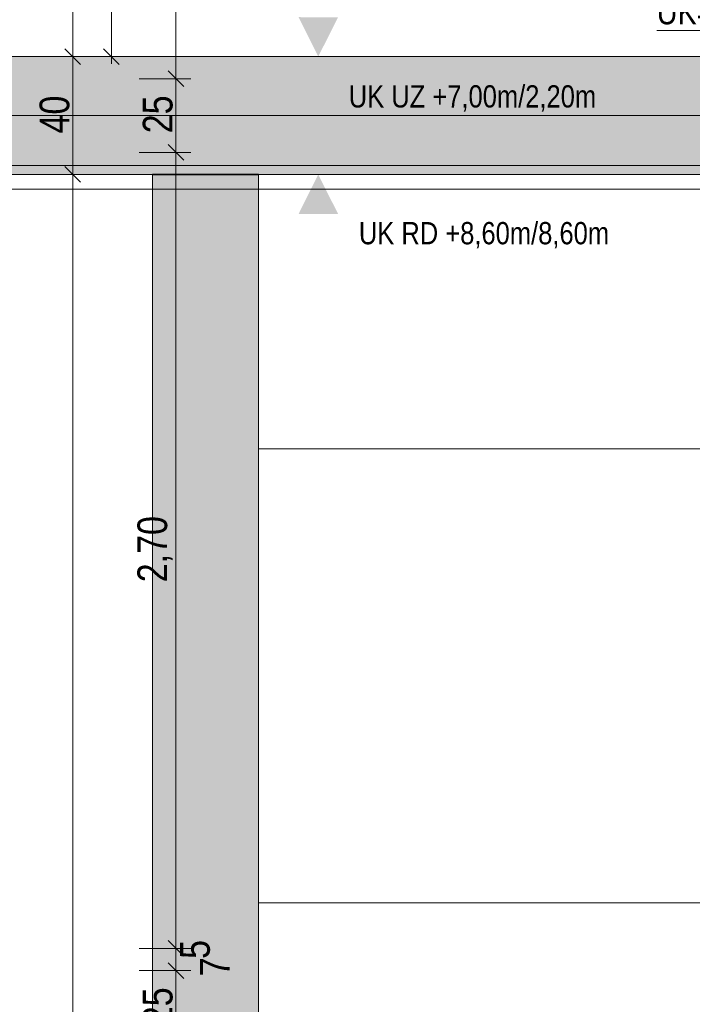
# Model space of a CAD drawing. Extents: x -1920 to 300, y 62 to 656.
# Tile 59 of 60: x -1661 to -1638, y 405 to 439. Entities that reach past the tile are written whole.
import ezdxf
from ezdxf.lldxf.tags import DXFTag

# ---------------------------------------------------------------- set-up
doc = ezdxf.new("R2010")
doc.units = 0
doc.layers.get('0').update_dxf_attribs({"lineweight": 35})
for name, color, linetype, lineweight, true_color in [('00_Beschriftung UZ', 3, 'Continuous', 13, 0x00ff00), ('30 -34 Innenwände- 11 Durchbruch', 4, 'Continuous', 9, 0x00ffff), ('30 -34 Innenwände- 6 Elemente', 7, 'Continuous', 9, 0xff6633), ('30 -35 Decken- 1 Konstruktion-Träger- Stahlbeton', 7, 'grob-A06G9HJG8I', 13, 0x33aa00), ('70 -76 Bemaßung- 2 Allgemein', 9, 'Continuous', 5, 0x808080)]:
    doc.layers.add(name, color=color, linetype=linetype, lineweight=lineweight, true_color=true_color)
doc.layers.add('70 -71 Achsen- 1 Gebäudeachsen', color=7, linetype='STRICHPUNKT2-A06G9HJF8I', lineweight=18)
doc.layers.add('Keine', color=7, linetype='Continuous', lineweight=9)
doc.layers.add('iwb_Schraffur_Unterzug', color=7, linetype='Continuous', lineweight=5, true_color=0xffffcc, plot=False)
doc.styles.get("Standard").update_dxf_attribs({"font": 'ARIALN.TTF'})
tags = doc.linetypes.add('grob-A06G9HJG8I', pattern=[14, 3, -8, 3]).pattern_tags.tags
tags[8:9] = [DXFTag(74, 4), DXFTag(75, 0), DXFTag(340, '0'), DXFTag(46, 0.0), DXFTag(50, 0.0), DXFTag(44, 0.0), DXFTag(45, 0.0)]
tags[6:7] = [DXFTag(74, 4), DXFTag(75, 0), DXFTag(340, '0'), DXFTag(46, 0.0), DXFTag(50, 0.0), DXFTag(44, 0.0), DXFTag(45, 0.0)]
tags[4:5] = [DXFTag(74, 4), DXFTag(75, 0), DXFTag(340, '0'), DXFTag(46, 0.0), DXFTag(50, 0.0), DXFTag(44, 0.0), DXFTag(45, 0.0)]
tags = doc.linetypes.add('STRICHPUNKT2-A06G9HJF8I', pattern=[12.7, 6.35, -3.175, 0, -3.175]).pattern_tags.tags
tags[10:11] = [DXFTag(74, 4), DXFTag(75, 0), DXFTag(340, '0'), DXFTag(46, 0.0), DXFTag(50, 0.0), DXFTag(44, 0.0), DXFTag(45, 0.0)]
tags[8:9] = [DXFTag(74, 4), DXFTag(75, 0), DXFTag(340, '0'), DXFTag(46, 0.0), DXFTag(50, 0.0), DXFTag(44, 0.0), DXFTag(45, 0.0)]
tags[6:7] = [DXFTag(74, 4), DXFTag(75, 0), DXFTag(340, '0'), DXFTag(46, 0.0), DXFTag(50, 0.0), DXFTag(44, 0.0), DXFTag(45, 0.0)]
tags[4:5] = [DXFTag(74, 4), DXFTag(75, 0), DXFTag(340, '0'), DXFTag(46, 0.0), DXFTag(50, 0.0), DXFTag(44, 0.0), DXFTag(45, 0.0)]

# ---------------------------------------------------------------- blocks, each defined once
blk = doc.blocks.new('Referenz-A06G9HJH8I', base_point=(-1905.787, 86.892))
at = {"layer": '00_Beschriftung UZ', "color": 0, "linetype": 'Continuous', "lineweight": 5, "ltscale": 0.13}
blk.add_line((-1661.331, 433.142), (-1057.081, 433.142), dxfattribs=at)
at = {"layer": '00_Beschriftung UZ', "color": 0, "linetype": 'Continuous', "lineweight": 0, "ltscale": 0.13}
for points in [[(-1651.171, 438.978), (-1650.505, 437.642), (-1649.836, 438.977)], [(-1651.171, 436.307), (-1650.505, 437.642), (-1649.836, 436.308)], [(-1651.171, 434.978), (-1650.505, 433.642), (-1649.836, 434.977)], [(-1651.171, 432.307), (-1650.505, 433.642), (-1649.836, 432.308)]]:
    blk.add_solid(points, dxfattribs=at)
at = {"layer": '30 -34 Innenwände- 11 Durchbruch', "color": 0, "linetype": 'Continuous', "ltscale": 0.13}
blk.add_line((-1631.602, 438.521), (-1639.027, 438.521), dxfattribs=at)
at = {"layer": '30 -34 Innenwände- 6 Elemente', "color": 0, "linetype": 'Continuous', "ltscale": 0.13}
for p, q in [((-1589.831, 433.942), (-1661.831, 433.942)), ((-1661.831, 433.642), (-1589.831, 433.642))]:
    blk.add_line(p, q, dxfattribs=at)
at = {"layer": '30 -35 Decken- 1 Konstruktion-Träger- Stahlbeton', "color": 0}
for p, q in [((-1053.831, 437.642), (-1665.831, 437.642)), ((-1053.831, 433.642), (-1665.831, 433.642)), ((-1656.131, 160.142), (-1656.131, 433.642)), ((-1652.531, 160.142), (-1652.531, 433.642))]:
    blk.add_line(p, q, dxfattribs=at)
at = {"layer": '30 -35 Decken- 1 Konstruktion-Träger- Stahlbeton', "color": 0, "linetype": 'Continuous', "lineweight": 35, "ltscale": 0.35}
blk.add_line((-1656.131, 433.642), (-1652.531, 433.642), dxfattribs=at)
at = {"layer": '70 -71 Achsen- 1 Gebäudeachsen', "color": 0, "linetype": 'STRICHPUNKT2-A06G9HJF8I', "ltscale": 0.18}
blk.add_line((-1858.301, 435.642), (-23.361, 435.642), dxfattribs=at)
at = {"layer": '70 -76 Bemaßung- 2 Allgemein', "color": 0, "linetype": 'Continuous', "ltscale": 0.13}
for p, q in [((-1655.331, 463.862), (-1655.331, 437.423)), ((-1658.831, 463.112), (-1658.831, 438.173)), ((-1657.521, 438.173), (-1657.521, 441.862)), ((-1658.831, 437.142), (-1658.831, 438.173)), ((-1658.831, 438.142), (-1658.831, 437.112)), ((-1657.521, 437.392), (-1657.521, 438.173)), ((-1657.255, 437.377), (-1657.786, 437.908)), ((-1660.081, 437.642), (-1658.331, 437.642)), ((-1660.081, 437.642), (-1658.331, 437.642)), ((-1658.521, 437.642), (-1657.021, 437.642)), ((-1658.831, 437.112), (-1658.831, 434.173)), ((-1655.331, 436.392), (-1655.331, 437.423)), ((-1655.331, 437.392), (-1655.331, 436.362)), ((-1656.581, 436.892), (-1654.831, 436.892)), ((-1656.581, 436.892), (-1654.831, 436.892)), ((-1655.331, 436.362), (-1655.331, 434.923)), ((-1655.331, 433.892), (-1655.331, 434.923)), ((-1655.331, 434.892), (-1655.331, 433.862)), ((-1658.831, 433.142), (-1658.831, 434.173)), ((-1658.831, 434.142), (-1658.831, 433.112)), ((-1656.581, 434.392), (-1654.831, 434.392)), ((-1656.581, 434.392), (-1654.831, 434.392)), ((-1655.331, 407.923), (-1655.331, 433.862)), ((-1660.081, 433.642), (-1658.331, 433.642)), ((-1660.081, 433.642), (-1658.331, 433.642)), ((-1658.831, 433.112), (-1658.831, 355.673)), ((-1655.331, 407.923), (-1655.331, 408.453)), ((-1655.331, 406.892), (-1655.331, 407.923)), ((-1655.331, 406.892), (-1655.331, 407.923)), ((-1656.581, 407.392), (-1654.831, 407.392)), ((-1656.581, 407.392), (-1654.831, 407.392)), ((-1655.331, 406.642), (-1655.331, 407.392)), ((-1655.331, 407.142), (-1655.331, 406.112)), ((-1655.331, 407.142), (-1655.331, 406.112)), ((-1656.581, 406.642), (-1654.831, 406.642)), ((-1656.581, 406.642), (-1654.831, 406.642)), ((-1655.331, 404.673), (-1655.331, 406.112)), ((-1655.331, 406.112), (-1655.331, 405.582))]:
    blk.add_line(p, q, dxfattribs=at)
at = {"layer": '70 -76 Bemaßung- 2 Allgemein', "color": 0, "linetype": 'Continuous', "lineweight": 20, "ltscale": 0.2}
for p, q in [((-1658.565, 437.377), (-1659.096, 437.908)), ((-1659.096, 437.908), (-1658.565, 437.377)), ((-1655.596, 437.158), (-1655.065, 436.627)), ((-1655.065, 436.627), (-1655.596, 437.158)), ((-1655.065, 434.127), (-1655.596, 434.658)), ((-1655.596, 434.658), (-1655.065, 434.127)), ((-1659.096, 433.908), (-1658.565, 433.377)), ((-1658.565, 433.377), (-1659.096, 433.908)), ((-1655.065, 407.127), (-1655.596, 407.658)), ((-1655.065, 407.127), (-1655.596, 407.658)), ((-1655.596, 406.908), (-1655.065, 406.377)), ((-1655.596, 406.908), (-1655.065, 406.377))]:
    blk.add_line(p, q, dxfattribs=at)
at = {"layer": 'Keine', "color": 0, "linetype": 'grob-A06G9HJG8I', "ltscale": 0.13}
for p, q in [((-1652.531, 424.342), (-1637.131, 424.342)), ((-1652.531, 408.942), (-1652.531, 424.342)), ((-1637.131, 408.942), (-1652.531, 408.942))]:
    blk.add_line(p, q, dxfattribs=at)
at = {"layer": '00_Beschriftung UZ', "color": 0, "linetype": 'Continuous', "lineweight": 5, "ltscale": 0.13, "char_height": 0.75516, "attachment_point": 1}
for s, insert in [('{\\fArial Narrow;UK UZ +7,00m/2,20m}', (-1649.472, 436.669)), ('{\\fArial Narrow;UK RD +8,60m/8,60m}', (-1649.129, 432.03))]:
    blk.add_mtext(s, dxfattribs=dict(at, insert=insert))
at = {"layer": '30 -34 Innenwände- 11 Durchbruch', "color": 0, "linetype": 'Continuous', "ltscale": 0.13, "insert": (-1639.027, 439.585), "char_height": 0.85, "attachment_point": 1}
blk.add_mtext('{\\fArial Narrow;UK=}', dxfattribs=at)
at = {"layer": '70 -76 Bemaßung- 2 Allgemein', "color": 0, "linetype": 'Continuous', "ltscale": 0.13, "char_height": 1.00689, "attachment_point": 1, "rotation": 90}
for s, insert in [('{\\fArial Narrow;40}', (-1659.956, 435.034)), ('{\\fArial Narrow;25}', (-1656.456, 435.041)), ('{\\fArial Narrow;2,70}', (-1656.638, 419.813)), ('{\\fArial Narrow;5}', (-1655.191, 407.039)), ('{\\fArial Narrow;7}', (-1654.519, 406.449)), ('{\\fArial Narrow;25}', (-1656.456, 404.791))]:
    blk.add_mtext(s, dxfattribs=dict(at, insert=insert))
blk = doc.blocks.new('Referenz-A06G9HJJ8I', base_point=(-1817.831, 154.592))
at = {"layer": 'iwb_Schraffur_Unterzug', "linetype": 'Continuous', "ltscale": 0.13}
for points in [[(-1813.831, 435.642), (-1813.831, 437.642), (-67.831, 437.642), (-67.831, 433.642), (-1813.831, 433.642)], [(-1654.131, 160.142), (-1656.131, 160.142), (-1656.131, 433.642), (-1652.531, 433.642), (-1652.531, 160.142)]]:
    blk.add_hatch(color=256, dxfattribs=at).paths.add_polyline_path(points)

msp = doc.modelspace()

# ---------------------------------------------------------------- block references
at = {"color": 8, "lineweight": 25, "ltscale": 0.25, "true_color": 0x808080}
for name, p in [('Referenz-A06G9HJH8I', (-1905.787, 86.892)), ('Referenz-A06G9HJJ8I', (-1817.831, 154.592))]:
    msp.add_blockref(name, p, dxfattribs=at)

doc.saveas('drawing.dxf')
